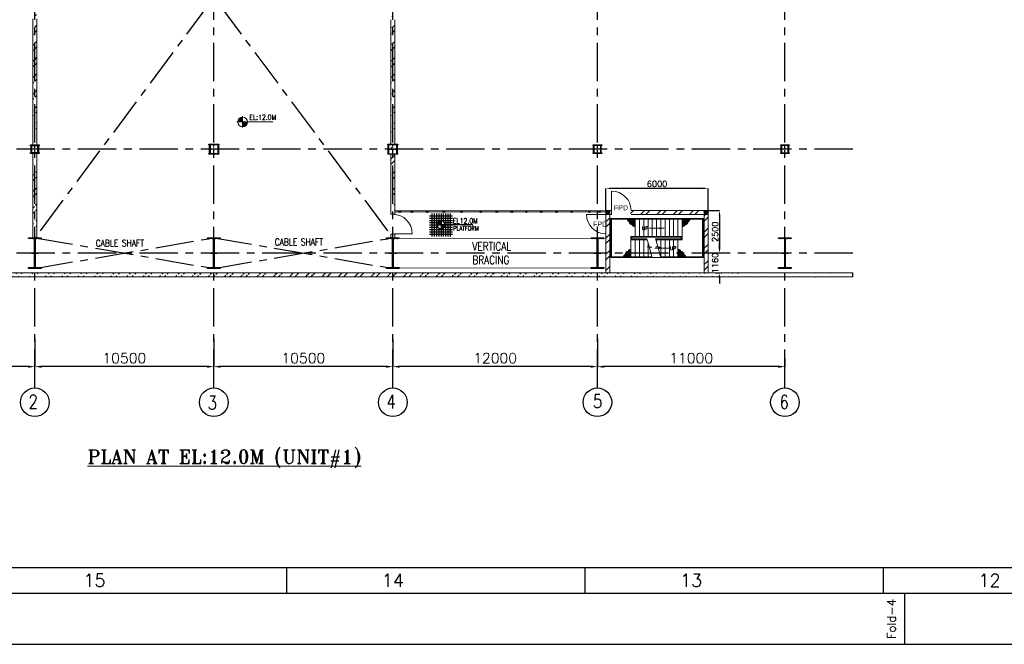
# Model space of a CAD drawing. Header units: inches. Extents: x 0 to 1544102, y 0 to 23144100.
# Tile 2 of 184: x 35337 to 93094, y 0 to 36655. Entities that reach past the tile are written whole.
import ezdxf
from ezdxf.enums import TextEntityAlignment as Align

# ---------------------------------------------------------------- set-up
doc = ezdxf.new("R2010")
doc.units = ezdxf.units.IN
doc.header["$LTSCALE"] = 1800
doc.header["$MEASUREMENT"] = 0
for name, pattern in [('CENTER', [2, 1.25, -0.25, 0.25, -0.25]), ('CENTER2', [1.125, 0.75, -0.125, 0.125, -0.125]), ('HIDDEN', [0.375, 0.25, -0.125])]:
    doc.linetypes.add(name, pattern=pattern)
doc.layers.get('0').update_dxf_attribs({"color": 253})
for name, color, linetype in [('AUX COL', 1, 'Continuous'), ('BRACING', 1, 'HIDDEN'), ('CEN', 2, 'CENTER'), ('COL', 1, 'Continuous'), ('FORMAT', 9, 'Continuous'), ('GRID', 251, 'CENTER'), ('STEEL', 231, 'Continuous')]:
    doc.layers.add(name, color=color, linetype=linetype)
for name, color, linetype, lineweight in [('DIM', 4, 'Continuous', 18), ('STAIR', 2, 'Continuous', 15), ('TEXT', 3, 'Continuous', 18), ('WALL', 6, 'Continuous', 18)]:
    doc.layers.add(name, color=color, linetype=linetype, lineweight=lineweight)
doc.styles.add('HTX11', font='O8111901')
doc.styles.add('ROMANC', font='ROMANC.SHX')
doc.styles.add('ROMANS', font='romans.shx')
doc.styles.add('ROMANT', font='romant')
doc.styles.get("Standard").update_dxf_attribs({"font": 'arial.ttf'})
doc.linetypes.add('FENCELINE1', pattern='A,0.25,-0.1,[133,ltypeshp.shx,S=0.1,R=0,X=-0.1,Y=0],-0.1,1', length=1.45)
doc.dimstyles.new('K2', dxfattribs={"dimtxt": 600, "dimasz": 400, "dimexe": 200, "dimexo": 200, "dimgap": 200, "dimtad": 1, "dimdec": 0, "dimzin": 0, "dimdsep": 46, "dimtxsty": 'ROMANC', "dimcen": 0.09, "dimclrd": 256, "dimclrt": 4, "dimadec": 0, "dimazin": 0, "dimtfac": 1, "dimtdec": 0, "dimtofl": 0, "dimtmove": 1, "dimatfit": 3, "dimfxl": 0.18, "dimtolj": 1, "dimtzin": 0, "dimarcsym": 0})
doc.dimstyles.new('USER175', dxfattribs={"dimscale": 175, "dimtxt": 2, "dimasz": 1.75, "dimexe": 0, "dimexo": 0, "dimgap": 0.5, "dimtad": 1, "dimdec": 0, "dimzin": 0, "dimdsep": 46, "dimtxsty": 'ROMANS', "dimcen": 0, "dimclrd": 4, "dimclre": 4, "dimclrt": 4, "dimadec": 0, "dimazin": 0, "dimtfac": 0.09, "dimtdec": 0, "dimtix": 1, "dimtofl": 0, "dimtmove": 0, "dimatfit": 3, "dimfxl": 1, "dimtolj": 1, "dimtzin": 0, "dimarcsym": 0})

# ---------------------------------------------------------------- blocks, each defined once
blk = doc.blocks.new('SHEET_A0')
at = {"layer": 'FORMAT'}
for p, q in [((24, 18), (1076, 18)), ((204, 12), (204, 18)), ((274, 12), (274, 18)), ((344, 12), (344, 18)), ((12, 12), (1177, 12)), ((349, 0), (349, 12))]:
    blk.add_line(p, q, dxfattribs=at)
blk.add_lwpolyline([(1189, 841), (0, 841), (0, 0), (1189, 0)], close=True, dxfattribs=at)
at = {"layer": 'FORMAT', "style": 'ROMANS'}
for s, p in [('15', (156.34, 13.53)), ('14', (226.34, 13.53)), ('13', (296.34, 13.53)), ('12', (366.34, 13.53))]:
    blk.add_text(s, height=3, dxfattribs=at).set_placement(p)
blk.add_text('Fold-4', height=2, rotation=90, dxfattribs=at).set_placement((346.89, 1.23))
at = {"layer": 'FORMAT', "color": 3, "flags": 13}
for tag, height, rotation, style, p in [('DRGNO', 3.5, 180, 'ROMANT', (99.42, 824.44)), ('FILE_PATH', 2, 90, 'ROMANS', (18.35, 51.64))]:
    blk.add_attdef(tag, text='', height=height, rotation=rotation, dxfattribs=dict(at, style=style)).set_placement(p, align=Align.MIDDLE_LEFT)
for tag, height, style, p in [('DRN', 2, 'ROMANS', (1122.62, 62.51)), ('DESIGN', 2, 'ROMANS', (1122.62, 58.59)), ('CHD', 2, 'ROMANS', (1122.62, 54.43)), ('APPD', 2, 'ROMANS', (1122.62, 50.27)), ('SCALE', 2, 'ROMANS', (1088.44, 28.38)), ('DRGNO', 3.5, 'ROMANT', (1105.05, 23))]:
    blk.add_attdef(tag, text='', height=height, dxfattribs=dict(at, style=style)).set_placement(p, align=Align.MIDDLE_LEFT)
at = {"layer": 'FORMAT', "color": 3, "style": 'ROMANS', "width": 0.8, "flags": 13}
for p in [(1162.9, 62.51), (1162.9, 58.35), (1162.9, 54.19), (1162.9, 50.16)]:
    blk.add_attdef('DATE', text='', height=2, dxfattribs=at).set_placement(p, align=Align.MIDDLE_LEFT)
at = {"layer": 'FORMAT', "color": 3, "style": 'ROMANS', "flags": 13}
for tag, p in [('1', (1119.96, 13.98)), ('REV', (1156.97, 13.98))]:
    blk.add_attdef(tag, p, '', height=2, dxfattribs=at)
blk = doc.blocks.new('A-ROW COLUMN')
at = {"layer": 'COL'}
h = blk.add_hatch(dxfattribs=at)
h.set_pattern_fill('ANSI31', color=256, scale=200, style=0)
h.set_pattern_definition([(45, (165226.353, 18853.894), (-17.67767, 17.67767), [])])
h.paths.add_polyline_path([(180799, 40890), (181539, 40890), (181539, 40840), (180799, 40840)])
h.paths.add_polyline_path([(181153, 42590), (181185, 42590), (181185, 40890), (181153, 40890)])
h.paths.add_polyline_path([(180799, 42640), (181539, 42640), (181539, 42590), (180799, 42590)])
blk.add_line((181169, 40840), (181169, 42640))
at = {"layer": 'CEN'}
for p, q in [((181169, 40840), (181169, 42640)), ((180977, 41740), (181360, 41740))]:
    blk.add_line(p, q, dxfattribs=at)
at = {"layer": 'COL'}
for points in [[(180799, 42640), (181539, 42640), (181539, 42590), (180799, 42590)], [(181153, 42590), (181185, 42590), (181185, 40890), (181153, 40890)], [(180799, 40890), (181539, 40890), (181539, 40840), (180799, 40840)]]:
    blk.add_lwpolyline(points, close=True, dxfattribs=at)
blk = doc.blocks.new('*D358')
at = {"layer": 'DIM', "color": 0, "lineweight": -2, "transparency": 16777216}
for p, q in [((57226, 17920), (57226, 16294)), ((69226, 16776), (69226, 16294))]:
    blk.add_line(p, q, dxfattribs=at)
at = {"layer": 'DIM', "lineweight": -2, "transparency": 16777216}
blk.add_line((68826, 16294), (57626, 16294), dxfattribs=at)
at = {"layer": 'DIM', "transparency": 16777216}
for points in [[(57626, 16361), (57626, 16227), (57226, 16294)], [(68826, 16361), (68826, 16227), (69226, 16294)]]:
    blk.add_solid(points, dxfattribs=at)
at = {"layer": 'DIM', "color": 4, "transparency": 16777216, "insert": (63226, 16794), "char_height": 600, "attachment_point": 5, "style": 'ROMANC'}
blk.add_mtext('\\A1;12000', dxfattribs=at)
blk = doc.blocks.new('*D359')
at = {"layer": 'DIM', "color": 0, "lineweight": -2, "transparency": 16777216}
for p, q in [((36226, 17920), (36226, 16294)), ((46726, 16776), (46726, 16294))]:
    blk.add_line(p, q, dxfattribs=at)
at = {"layer": 'DIM', "lineweight": -2, "transparency": 16777216}
blk.add_line((46326, 16294), (36626, 16294), dxfattribs=at)
at = {"layer": 'DIM', "transparency": 16777216}
for points in [[(36626, 16361), (36626, 16227), (36226, 16294)], [(46326, 16361), (46326, 16227), (46726, 16294)]]:
    blk.add_solid(points, dxfattribs=at)
at = {"layer": 'DIM', "color": 4, "transparency": 16777216, "insert": (41476, 16794), "char_height": 600, "attachment_point": 5, "style": 'ROMANC'}
blk.add_mtext('\\A1;10500', dxfattribs=at)
blk = doc.blocks.new('*D360')
at = {"layer": 'DIM', "color": 0, "lineweight": -2, "transparency": 16777216}
for p, q in [((46726, 17920), (46726, 16294)), ((57226, 16776), (57226, 16294))]:
    blk.add_line(p, q, dxfattribs=at)
at = {"layer": 'DIM', "lineweight": -2, "transparency": 16777216}
blk.add_line((56826, 16294), (47126, 16294), dxfattribs=at)
at = {"layer": 'DIM', "transparency": 16777216}
for points in [[(47126, 16361), (47126, 16227), (46726, 16294)], [(56826, 16361), (56826, 16227), (57226, 16294)]]:
    blk.add_solid(points, dxfattribs=at)
at = {"layer": 'DIM', "color": 4, "transparency": 16777216, "insert": (51976, 16794), "char_height": 600, "attachment_point": 5, "style": 'ROMANC'}
blk.add_mtext('\\A1;10500', dxfattribs=at)
blk = doc.blocks.new('*D361')
at = {"layer": 'DIM', "color": 0, "lineweight": -2, "transparency": 16777216}
for p, q in [((69226, 17920), (69226, 16294)), ((80226, 16776), (80226, 16294))]:
    blk.add_line(p, q, dxfattribs=at)
at = {"layer": 'DIM', "lineweight": -2, "transparency": 16777216}
blk.add_line((79826, 16294), (69626, 16294), dxfattribs=at)
at = {"layer": 'DIM', "transparency": 16777216}
for points in [[(69626, 16361), (69626, 16227), (69226, 16294)], [(79826, 16361), (79826, 16227), (80226, 16294)]]:
    blk.add_solid(points, dxfattribs=at)
at = {"layer": 'DIM', "color": 4, "transparency": 16777216, "insert": (74726, 16794), "char_height": 600, "attachment_point": 5, "style": 'ROMANC'}
blk.add_mtext('\\A1;11000', dxfattribs=at)
blk = doc.blocks.new('*D362')
at = {"layer": 'DIM', "color": 0, "lineweight": -2, "transparency": 16777216}
for p, q in [((24226, 17920), (24226, 16294)), ((36226, 16776), (36226, 16294))]:
    blk.add_line(p, q, dxfattribs=at)
at = {"layer": 'DIM', "lineweight": -2, "transparency": 16777216}
blk.add_line((35826, 16294), (24626, 16294), dxfattribs=at)
at = {"layer": 'DIM', "transparency": 16777216}
for points in [[(24626, 16361), (24626, 16227), (24226, 16294)], [(35826, 16361), (35826, 16227), (36226, 16294)]]:
    blk.add_solid(points, dxfattribs=at)
at = {"layer": 'DIM', "color": 4, "transparency": 16777216, "insert": (30226, 16794), "char_height": 600, "attachment_point": 5, "style": 'ROMANC'}
blk.add_mtext('\\A1;12000', dxfattribs=at)
blk = doc.blocks.new('*D363')
at = {"layer": 'DIM', "color": 4, "lineweight": -2, "transparency": 16777216}
for p, q in [((69726, 25456), (69726, 26756)), ((75419, 26756), (70032, 26756)), ((75726, 25456), (75726, 26756))]:
    blk.add_line(p, q, dxfattribs=at)
at = {"layer": 'DIM', "color": 4, "transparency": 16777216}
for points in [[(70032, 26807), (70032, 26705), (69726, 26756)], [(75419, 26807), (75419, 26705), (75726, 26756)]]:
    blk.add_solid(points, dxfattribs=at)
at = {"layer": 'DIM', "color": 4, "transparency": 16777216, "insert": (72726, 27019), "char_height": 350, "attachment_point": 5, "style": 'ROMANS'}
blk.add_mtext('\\A1;6000', dxfattribs=at)
blk = doc.blocks.new('*D364')
at = {"layer": 'DIM', "color": 4, "lineweight": -2, "transparency": 16777216}
for p, q in [((75428, 25456), (76390, 25456)), ((76390, 25150), (76390, 23262)), ((76730, 22955), (76390, 22955))]:
    blk.add_line(p, q, dxfattribs=at)
at = {"layer": 'DIM', "color": 4, "transparency": 16777216}
for points in [[(76339, 25150), (76441, 25150), (76390, 25456)], [(76339, 23262), (76441, 23262), (76390, 22955)]]:
    blk.add_solid(points, dxfattribs=at)
at = {"layer": 'DIM', "color": 4, "transparency": 16777216, "insert": (76127, 24206), "char_height": 350, "attachment_point": 5, "rotation": 90, "style": 'ROMANS'}
blk.add_mtext('\\A1;2500', dxfattribs=at)
blk = doc.blocks.new('*D365')
at = {"layer": 'DIM', "color": 4, "lineweight": -2, "transparency": 16777216}
for p, q in [((76390, 23262), (76390, 23568)), ((76730, 22955), (76390, 22955)), ((76166, 21795), (76390, 21795)), ((76390, 21489), (76390, 21183))]:
    blk.add_line(p, q, dxfattribs=at)
at = {"layer": 'DIM', "color": 4, "transparency": 16777216}
for points in [[(76339, 23262), (76441, 23262), (76390, 22955)], [(76339, 21489), (76441, 21489), (76390, 21795)]]:
    blk.add_solid(points, dxfattribs=at)
at = {"layer": 'DIM', "color": 4, "transparency": 16777216, "insert": (76127, 22375), "char_height": 350, "attachment_point": 5, "rotation": 90, "style": 'ROMANS'}
blk.add_mtext('\\A1;1160', dxfattribs=at)
blk = doc.blocks.new('A$C23722B17')
at = {"flags": 128}
for points in [[(-533, 658), (-533, -676)], [(-400, 658), (-400, -676)], [(-267, 658), (-267, -676)], [(-267, 658), (-267, -676)], [(-133, 658), (-133, 181)], [(0, 658), (0, -676)], [(0, 658), (0, -676)], [(133, 658), (133, 181)], [(133, 658), (133, 181)], [(267, 658), (267, -676)], [(400, 658), (400, -676)], [(533, 658), (533, -676)], [(-667, 524), (667, 524)], [(-667, 391), (667, 391)], [(-667, 258), (667, 258)], [(-667, 142), (-174, 142)], [(-667, 0), (667, 0)], [(-265, 0), (0, 0)], [(-225, 2), (0, 2)], [(-224, 25), (0, 25)], [(-220, 47), (0, 47)], [(-214, 70), (0, 70)], [(-205, 92), (0, 92)], [(-194, 115), (0, 115)], [(-178, 137), (0, 137)], [(-158, 160), (0, 160)], [(-132, 182), (0, 182)], [(-93, 205), (0, 205)], [(0, 0), (0, 264)], [(1864, 0), (0, 0)], [(0, 0), (0, -261)], [(174, 142), (667, 142)], [(-667, -133), (-181, -133)], [(-667, -276), (667, -276)], [(-667, -409), (667, -409)], [(-667, -542), (667, -542)], [(-133, -181), (-133, -676)], [(225, -2), (0, -2)], [(224, -25), (0, -25)], [(220, -47), (0, -47)], [(214, -70), (0, -70)], [(205, -92), (0, -92)], [(194, -115), (0, -115)], [(178, -137), (0, -137)], [(158, -160), (0, -160)], [(132, -182), (0, -182)], [(93, -205), (0, -205)], [(133, -181), (133, -676)], [(133, -181), (133, -676)], [(181, -133), (667, -133)]]:
    blk.add_lwpolyline(points, dxfattribs=at)
for points in [[(0, 225, 0.414246), (-225, 0)], [(225, 0, 0.414258), (0, 225)], [(0, -225, 0.414246), (225, 0)], [(-225, 0, 0.414221), (0, -225)]]:
    blk.add_lwpolyline(points, format="xyb", dxfattribs=at)
blk = doc.blocks.new('*X7')
at = {"color": 0}
for p, q in [((36080, 29200), (36330, 29200)), ((36081, 29225), (36330, 29225)), ((36085, 29250), (36330, 29250)), ((36092, 29275), (36330, 29275)), ((36102, 29300), (36330, 29300)), ((36115, 29325), (36330, 29325)), ((36132, 29350), (36330, 29350)), ((36154, 29375), (36330, 29375)), ((36183, 29400), (36330, 29400)), ((36226, 29425), (36330, 29425))]:
    blk.add_line(p, q, dxfattribs=at)
blk = doc.blocks.new('LL')
for p, q in [((-1136, 0), (-711, 0)), ((-711, 0), (-711, 423)), ((1493, 0), (-711, 0)), ((-711, 0), (-711, -418))]:
    blk.add_line(p, q)
for start, end in [(90, 180), (180, 270), (0, 90), (270, 0)]:
    blk.add_arc((-711, 0), 360, start, end)
at = {"xscale": 1.439999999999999, "yscale": 1.439999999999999, "zscale": 1.439999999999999}
blk.add_blockref('*X7', (-53026, -42044), dxfattribs=at)
at = {"xscale": 1.439999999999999, "yscale": 1.439999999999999, "zscale": 1.439999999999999, "rotation": 180}
blk.add_blockref('*X7', (51604, 42044), dxfattribs=at)
at = {"flags": 4}
blk.add_attdef('LEVEL', (-222, 154), '', height=432, dxfattribs=at)
blk = doc.blocks.new('STAIR AT A-ROW')
at = {"layer": 'STAIR'}
h = blk.add_hatch(dxfattribs=at)
h.set_pattern_fill('GRATE', color=256, scale=1500, style=0)
h.set_pattern_definition([(180, (288000.703, 26108.18), (0, 46.875), []), (90, (288000.7, 26108.18), (187.5, 1e-14), [])])
h.paths.add_polyline_path([(151469, 57144, -0.269537), (151358, 57284), (151817, 57284), (151817, 56854, -0.388318), (151644, 56956, -0.326637)])
h = blk.add_hatch(dxfattribs=at)
h.set_pattern_fill('GRATE', color=256, scale=1500, style=0)
h.set_pattern_definition([(0, (18383.73, 26108.18), (0, 46.875), []), (90, (18383.73, 26108.18), (-187.5, 1e-14), [])])
h.paths.add_polyline_path([(154915, 57144, 0.269537), (155026, 57284), (154567, 57284), (154567, 56854, 0.388318), (154740, 56956, 0.326637)])
h = blk.add_hatch(dxfattribs=at)
h.set_pattern_fill('GRATE', color=256, scale=1500, style=0)
h.set_pattern_definition([(180, (287750.703, 86259.074), (0, -46.875), []), (270, (287750.7, 86259.07), (187.5, -1e-14), [])])
h.paths.add_polyline_path([(151219, 55223, 0.269537), (151108, 55084), (151567, 55084), (151567, 55513, 0.388318), (151394, 55411, 0.326637)])
h = blk.add_hatch(dxfattribs=at)
h.set_pattern_fill('GRATE', color=256, scale=1500, style=0)
h.set_pattern_definition([(0, (18133.73, 86259.074), (0, -46.875), []), (270, (18133.73, 86259.07), (-187.5, -1e-14), [])])
h.paths.add_polyline_path([(154665, 55223, -0.269537), (154776, 55084), (154317, 55084), (154317, 55513, -0.388318), (154490, 55411, -0.326637)])
for p, q in [((154567, 57284), (150427, 57284)), ((155767, 57284), (154567, 57284)), ((152798, 55084), (150427, 55084)), ((154567, 55084), (153298, 55084)), ((155767, 55084), (154567, 55084))]:
    blk.add_line(p, q, dxfattribs=at)
at = {"layer": 'STAIR', "linetype": 'FENCELINE1', "ltscale": 0.25}
for points in [[(150377, 55034), (150377, 57334), (155817, 57334), (155817, 55034), (154567, 55034), (150377, 55034)], [(152505, 56134), (151617, 56134), (151617, 56234), (154517, 56234), (154517, 56134), (153005, 56134)]]:
    blk.add_lwpolyline(points, dxfattribs=at)
at = {"layer": 'STAIR'}
for points in [[(150427, 57284), (150427, 55084)], [(151817, 57284), (151817, 56284)], [(152067, 57284), (152067, 56284)], [(152317, 57284), (152317, 56284)], [(152567, 57284), (152567, 56284)], [(152817, 57284), (152817, 56284)], [(153067, 57284), (153067, 56284)], [(153317, 57284), (153317, 56284)], [(153567, 57284), (153567, 56284)], [(153817, 57284), (153817, 56284)], [(154067, 57284), (154067, 56284)], [(154317, 57284), (154317, 56284)], [(154567, 57284), (154567, 56084)], [(155767, 57284), (155767, 55084)], [(151567, 56284), (154567, 56284)], [(151567, 56284), (151567, 55084)], [(151567, 56084), (152520, 56084)], [(151817, 55084), (151817, 56084)], [(152067, 55084), (152067, 56084)], [(152317, 55084), (152317, 56084)], [(152798, 55084), (152656, 55610), (152783, 55640), (152515, 55666), (152633, 55698), (152505, 56134)], [(153298, 55084), (153156, 55610), (153283, 55640), (153015, 55666), (153133, 55698), (153005, 56134)], [(153020, 56084), (154567, 56084)], [(153067, 55923), (153067, 56084)], [(153317, 55084), (153317, 56084)], [(153567, 55084), (153567, 56084)], [(153817, 55084), (153817, 56084)], [(154067, 55084), (154067, 56084)], [(154317, 55084), (154317, 56084)], [(152567, 55084), (152567, 55923)], [(153067, 55661), (153067, 55680)]]:
    blk.add_lwpolyline(points, dxfattribs=at)
for centre, radius, start, end in [((151534, 57309), 178, 188.36577, 248.7051), ((154851, 57309), 178, 291.2949, 351.63423), ((151685, 57170), 217, 186.83897, 259.19479), ((151787, 57000), 149, 196.99818, 281.88662), ((154598, 57000), 149, 258.11338, 343.00182), ((154699, 57170), 217, 280.80521, 353.16103), ((151537, 55367), 149, 78.11338, 163.00182), ((154348, 55367), 149, 16.99818, 101.88662), ((151284, 55058), 178, 111.2949, 171.63423), ((151435, 55197), 217, 100.80521, 173.16103), ((154449, 55197), 217, 6.83897, 79.19479), ((154601, 55058), 178, 8.36577, 68.7051)]:
    blk.add_arc(centre, radius, start, end, dxfattribs=at)
at = {"layer": 'TEXT', "style": 'ROMANC'}
for p in [(152214, 56659), (153855, 55487)]:
    blk.add_text('UP', height=200, dxfattribs=at).set_placement(p)
at = {"layer": 'DIM'}
for points in [[(153522, 56756), (152657, 56756)], [(152968, 55584), (153833, 55584)]]:
    blk.add_leader(points, dimstyle='USER175', dxfattribs=at)

msp = doc.modelspace()

# ---------------------------------------------------------------- hatches: boundary and pattern name
h = msp.add_hatch()
h.set_pattern_fill('ANSI32', color=256, scale=1800, style=0)
edge = h.paths.add_edge_path()
edge.add_line((57340.66, 65155.45), (57340.66, 53855.45))
edge.add_line((57110.66, 65155.45), (57110.66, 53855.45))
edge.add_line((57340.66, 52055.45), (57340.66, 43255.45))
edge.add_line((57110.66, 52055.45), (57110.66, 43255.45))
edge.add_line((57340.66, 42655.45), (57340.66, 37255.45))
edge.add_line((57110.66, 42655.45), (57110.66, 37255.45))
edge.add_line((57340.66, 36655.45), (57340.66, 29355.45))
edge.add_line((57110.66, 36655.45), (57110.66, 29355.45))
edge.add_line((57340.66, 28755.45), (57340.66, 25227.97))
edge.add_line((57110.66, 28755.45), (57110.66, 25233.78))
h = msp.add_hatch()
h.set_pattern_fill('ANSI32', color=256, scale=1800, style=0)
edge = h.paths.add_edge_path()
edge.add_line((36340.66, 36705.45), (36340.66, 29305.45))
edge.add_line((36110.66, 36705.45), (36110.66, 29305.45))
edge.add_line((36340.66, 42705.45), (36340.66, 37205.45))
edge.add_line((36110.66, 42705.45), (36110.66, 37205.45))
edge.add_line((36340.66, 52055.45), (36340.66, 43205.45))
edge.add_line((36110.66, 52055.45), (36110.66, 43205.45))
h = msp.add_hatch()
h.set_pattern_fill('ANSI32', color=256, scale=1800, style=0)
edge = h.paths.add_edge_path()
edge.add_line((36340.66, 28805.45), (36340.66, 23855.45))
edge.add_line((36110.66, 28805.45), (36110.66, 23855.45))
h = msp.add_hatch(color=256)
h.dxf.hatch_style = 1
h.paths.add_polyline_path([(57581.69, 25390.79, 1), (57681.69, 25390.79, 1)])
h = msp.add_hatch(color=256)
h.dxf.hatch_style = 1
h.paths.add_polyline_path([(58293.78, 25390.79, 1), (58393.78, 25390.79, 1)])
h = msp.add_hatch(color=256)
h.dxf.hatch_style = 1
h.paths.add_polyline_path([(59194.62, 25390.79, 1), (59294.62, 25390.79, 1)])
h = msp.add_hatch(color=256)
h.dxf.hatch_style = 1
h.paths.add_polyline_path([(60166.21, 25390.79, 1), (60266.21, 25390.79, 1)])
h = msp.add_hatch(color=256)
h.dxf.hatch_style = 1
h.paths.add_polyline_path([(61198.12, 25390.79, 1), (61298.12, 25390.79, 1)])
h = msp.add_hatch(color=256)
h.dxf.hatch_style = 1
h.paths.add_polyline_path([(62325.16, 25390.79, 1), (62425.16, 25390.79, 1)])
h = msp.add_hatch(color=256)
h.dxf.hatch_style = 1
h.paths.add_polyline_path([(63277.32, 25390.79, 1), (63377.32, 25390.79, 1)])
h = msp.add_hatch(color=256)
h.dxf.hatch_style = 1
h.paths.add_polyline_path([(64151.74, 25390.79, 1), (64251.74, 25390.79, 1)])
h = msp.add_hatch(color=256)
h.dxf.hatch_style = 1
h.paths.add_polyline_path([(65006.74, 25390.79, 1), (65106.74, 25390.79, 1)])
h = msp.add_hatch(color=256)
h.dxf.hatch_style = 1
h.paths.add_polyline_path([(65881.17, 25390.79, 1), (65981.17, 25390.79, 1)])
h = msp.add_hatch(color=256)
h.dxf.hatch_style = 1
h.paths.add_polyline_path([(66775.03, 25390.79, 1), (66875.03, 25390.79, 1)])
h = msp.add_hatch(color=256)
h.dxf.hatch_style = 1
h.paths.add_polyline_path([(67668.89, 25390.79, 1), (67768.89, 25390.79, 1)])
h = msp.add_hatch(color=256)
h.dxf.hatch_style = 1
h.paths.add_polyline_path([(68698.78, 25390.79, 1), (68798.78, 25390.79, 1)])
h = msp.add_hatch(color=256)
h.dxf.hatch_style = 1
h.paths.add_polyline_path([(69307.95, 25390.79, 1), (69407.95, 25390.79, 1)])
h = msp.add_hatch()
h.set_pattern_fill('ANSI32', color=256, scale=1800, style=0)
h.set_pattern_definition([(45, (108.2, 1954.5), (-477.297, 477.297), []), (45, (426.4, 1954.5), (-477.297, 477.297), [])])
h.paths.add_polyline_path([(69955.66, 22955.45), (69725.66, 22955.45), (69725.66, 21795.45), (69955.66, 21795.45)])
h.paths.add_polyline_path([(69955.66, 25225.79), (70055.66, 25225.79), (70055.66, 25455.79), (69725.66, 25455.79), (69725.66, 22955.45), (69955.66, 22955.45)])
h = msp.add_hatch()
h.set_pattern_fill('ANSI32', color=256, scale=1800, style=0)
h.set_pattern_definition([(45, (634922, 57637.6), (-477.2971, 477.2971), []), (45, (635240.2, 57637.6), (-477.2971, 477.2971), [])])
h.paths.add_polyline_path([(75725.66, 22955.45), (75495.66, 22955.45), (75495.66, 21795.45), (75725.66, 21795.45)])
h.paths.add_polyline_path([(71168.79, 25455.79), (71168.79, 25225.79), (75495.66, 25225.79), (75495.66, 22955.45), (75725.66, 22955.45), (75725.66, 25455.79)])
h = msp.add_hatch()
h.set_pattern_fill('ANSI32', color=256, scale=1800, style=0)
edge = h.paths.add_edge_path()
edge.add_line((23485.66, 21565.45), (84205.15, 21565.45))
edge.add_line((23715.66, 21795.45), (84205.15, 21795.45))
at = {"layer": 'COL'}
h = msp.add_hatch(dxfattribs=at)
h.set_pattern_fill('ANSI31', color=1, scale=250, angle=90, style=0)
h.set_pattern_definition([(135, (225131.96, -127536.398), (-22.097087, -22.097087), [])])
h.paths.add_polyline_path([(69725.66, 25455.79), (69955.66, 25455.79), (69955.66, 25225.79), (69725.66, 25225.79)])
h = msp.add_hatch(dxfattribs=at)
h.set_pattern_fill('ANSI31', color=1, scale=250, angle=90, style=0)
h.set_pattern_definition([(135, (230901.96, -127536.398), (-22.097087, -22.097087), [])])
h.paths.add_polyline_path([(75495.66, 25455.79), (75725.66, 25455.79), (75725.66, 25225.79), (75495.66, 25225.79)])

# ---------------------------------------------------------------- linework, layer by layer
at = {"color": 2, "linetype": 'CENTER2', "ltscale": 0.15}
for p, q in [((36450.66, 29055.45), (36000.66, 29055.45)), ((36225.66, 28805.45), (36225.66, 29305.45)), ((69450.66, 29055.45), (69000.66, 29055.45)), ((69225.66, 28805.45), (69225.66, 29305.45)), ((80450.66, 29055.45), (80000.66, 29055.45)), ((80225.66, 28805.45), (80225.66, 29305.45))]:
    msp.add_line(p, q, dxfattribs=at)
at = {"color": 2, "linetype": 'CENTER2', "ltscale": 0.25}
for p, q in [((47000.66, 29055.45), (46450.66, 29055.45)), ((46725.66, 28755.45), (46725.66, 29355.45)), ((56950.66, 29055.45), (57500.66, 29055.45)), ((57225.66, 28755.45), (57225.66, 29355.45))]:
    msp.add_line(p, q, dxfattribs=at)
for points in [[(57340.66, 25440.79), (69725.66, 25440.79)], [(84205.15, 21565.45), (84205.15, 21661.28), (84182.15, 21661.28), (84228.15, 21699.62), (84205.15, 21699.62), (84205.15, 21795.45)]]:
    msp.add_lwpolyline(points)
for centre, radius in [((57631.69, 25390.79), 50), ((58343.78, 25390.79), 50), ((59244.62, 25390.79), 50), ((60216.21, 25390.79), 50), ((61248.12, 25390.79), 50), ((62375.16, 25390.79), 50), ((63327.32, 25390.79), 50), ((64201.74, 25390.79), 50), ((65056.74, 25390.79), 50), ((65931.17, 25390.79), 50), ((66825.03, 25390.79), 50), ((67718.89, 25390.79), 50), ((68748.78, 25390.79), 50), ((69357.95, 25390.79), 50), ((36225.66, 14204.35), 840.34), ((36225.66, 14204.35), 840.34), ((46725.66, 14204.35), 840.34), ((46725.66, 14204.35), 840.34), ((57225.66, 14204.35), 840.34), ((57225.66, 14204.35), 840.34), ((69225.66, 14204.35), 840.34), ((69225.66, 14204.35), 840.34), ((80225.66, 14204.35), 840.34), ((80225.66, 14204.35), 840.34)]:
    msp.add_circle(centre, radius)
at = {"layer": 'AUX COL'}
for p, q in [((36000.66, 28855.45), (36000.66, 29255.45)), ((36040.66, 28855.45), (36040.66, 29255.45)), ((36410.66, 28855.45), (36410.66, 29255.45)), ((36450.66, 28855.45), (36450.66, 29255.45)), ((46450.66, 29305.45), (46450.66, 28805.45)), ((46500.66, 29305.45), (46500.66, 28805.45)), ((46950.66, 29305.45), (46950.66, 28805.45)), ((47000.66, 29305.45), (47000.66, 28805.45)), ((56950.66, 28791.45), (56950.66, 29319.45)), ((56986.66, 28791.45), (56986.66, 29319.45)), ((57464.66, 28791.45), (57464.66, 29319.45)), ((57500.66, 28791.45), (57500.66, 29319.45)), ((69000.66, 28841.45), (69000.66, 29269.45)), ((69028.66, 28841.45), (69028.66, 29269.45)), ((69422.66, 28841.45), (69422.66, 29269.45)), ((69450.66, 28841.45), (69450.66, 29269.45)), ((80000.66, 28845.45), (80000.66, 29265.45)), ((80040.66, 28845.45), (80040.66, 29265.45)), ((80410.66, 28845.45), (80410.66, 29265.45)), ((80450.66, 28845.45), (80450.66, 29265.45))]:
    msp.add_line(p, q, dxfattribs=at)
for points in [[(35975.66, 29305.45), (36475.66, 29305.45), (36475.66, 29255.45), (35975.66, 29255.45)], [(46425.66, 29355.45), (47025.66, 29355.45), (47025.66, 29305.45), (46425.66, 29305.45)], [(56925.66, 29355.45), (57525.66, 29355.45), (57525.66, 29319.45), (56925.66, 29319.45)], [(68975.66, 29305.45), (69475.66, 29305.45), (69475.66, 29269.45), (68975.66, 29269.45)], [(79975.66, 29305.45), (80475.66, 29305.45), (80475.66, 29265.45), (79975.66, 29265.45)], [(35975.66, 28855.45), (36475.66, 28855.45), (36475.66, 28805.45), (35975.66, 28805.45)], [(46425.66, 28805.45), (47025.66, 28805.45), (47025.66, 28755.45), (46425.66, 28755.45)], [(56925.66, 28791.45), (57525.66, 28791.45), (57525.66, 28755.45), (56925.66, 28755.45)], [(68975.66, 28841.45), (69475.66, 28841.45), (69475.66, 28805.45), (68975.66, 28805.45)], [(79975.66, 28845.45), (80475.66, 28845.45), (80475.66, 28805.45), (79975.66, 28805.45)]]:
    msp.add_lwpolyline(points, close=True, dxfattribs=at)
at = {"layer": 'BRACING', "const_width": 40}
for points in [[(57595.66, 23830.45), (68855.66, 23830.45)], [(57595.66, 22080.45), (68855.66, 22080.45)]]:
    msp.add_lwpolyline(points, dxfattribs=at)
at = {"layer": 'CEN'}
for p, q in [((57225.66, 52055.45), (36225.66, 23855.45)), ((36225.66, 52055.45), (57225.66, 23855.45)), ((36225.66, 22055.45), (46725.66, 23855.45)), ((36225.66, 23855.45), (46725.66, 22055.45)), ((46725.66, 22055.45), (57225.66, 23855.45)), ((46725.66, 23855.45), (57225.66, 22055.45))]:
    msp.add_line(p, q, dxfattribs=at)
at = {"layer": 'GRID'}
for p, q in [((69225.66, 15044.69), (69225.66, 69455.45)), ((80225.66, 15044.69), (80225.66, 69455.45)), ((36225.66, 15044.69), (36225.66, 68955.45)), ((46725.66, 15044.69), (46725.66, 68955.45)), ((57225.66, 15044.69), (57225.66, 68955.45)), ((84205.15, 29055.45), (22225.66, 29055.45)), ((84205.15, 22955.45), (17425.66, 22955.45))]:
    msp.add_line(p, q, dxfattribs=at)
at = {"layer": 'STEEL', "const_width": 15}
for points in [[(69725.66, 25340.79), (57340.66, 25340.79)], [(57225.66, 23840.79), (69725.66, 23840.79)]]:
    msp.add_lwpolyline(points, dxfattribs=at)
at = {"layer": 'WALL'}
for p, q in [((36110.66, 36705.45), (36110.66, 29305.45)), ((36340.66, 36705.45), (36340.66, 29305.45)), ((57110.66, 36655.45), (57110.66, 29355.45)), ((57340.66, 36655.45), (57340.66, 29355.45)), ((36110.66, 28805.45), (36110.66, 23855.45)), ((36340.66, 28805.45), (36340.66, 23855.45)), ((57110.66, 28755.45), (57110.66, 25233.78)), ((57340.66, 28755.45), (57340.66, 25227.97)), ((70055.66, 25225.79), (70055.66, 26597.53)), ((70055.66, 25455.79), (69725.66, 25455.79)), ((69725.66, 21795.45), (69725.66, 25455.79)), ((69725.66, 25225.79), (69725.66, 25455.79)), ((69725.66, 25455.79), (70055.66, 25455.79)), ((69955.66, 21795.45), (69955.66, 25455.79)), ((69955.66, 25225.79), (69955.66, 25455.79)), ((75725.66, 25455.79), (71197.4, 25455.79)), ((75495.66, 25225.79), (75495.66, 25455.79)), ((75725.66, 21795.45), (75725.66, 25455.79)), ((75725.66, 25225.79), (75725.66, 25455.79)), ((57110.66, 25233.78), (57340.66, 25233.78)), ((70055.66, 25225.79), (69955.66, 25225.79)), ((69955.66, 25225.79), (70055.66, 25225.79)), ((75495.66, 25225.79), (71197.4, 25225.79)), ((75495.66, 21795.45), (75495.66, 25225.79)), ((57110.66, 24061.1), (57110.66, 23855.45)), ((57340.66, 24061.1), (57110.66, 24061.1)), ((57340.66, 24092.04), (57340.66, 23855.45)), ((23485.66, 21565.45), (84205.15, 21565.45)), ((23715.66, 21795.45), (84205.15, 21795.45))]:
    msp.add_line(p, q, dxfattribs=at)
at = {"layer": 'WALL', "flags": 128}
for points in [[(71197.4, 25455.79, 0.414209), (70055.66, 26597.53)], [(57225.66, 25233.78, -0.414209), (58367.4, 24092.04)], [(69725.66, 24084.05, -0.414209), (68583.91, 25225.79)]]:
    msp.add_lwpolyline(points, format="xyb", dxfattribs=at)
for points in [[(69955.66, 25225.79), (68583.91, 25225.79)], [(57340.66, 24092.04), (58367.4, 24092.04)]]:
    msp.add_lwpolyline(points, dxfattribs=at)

# ---------------------------------------------------------------- block references
at = {"color": 161, "linetype": 'ByBlock', "xscale": 250, "yscale": 250, "zscale": 250}
msp.add_blockref('SHEET_A0', (0, 0), dxfattribs=at)
at = {"layer": 'COL'}
for p in [(-144942.87, -18784.3), (-134442.87, -18784.3), (-123942.87, -18784.3), (-111942.87, -18784.3), (-100942.87, -18784.3)]:
    msp.add_blockref('A-ROW COLUMN', p, dxfattribs=at)
at = {"layer": 'STAIR'}
msp.add_blockref('STAIR AT A-ROW', (-80371.56, -32342.84), dxfattribs=at)
at = {"layer": 'STEEL'}
msp.add_blockref('A$C23722B17', (60050.95, 24617.06), dxfattribs=at)
at = {"layer": 'TEXT'}
ref = msp.add_blockref('LL', (48983.99, 30656.21), dxfattribs=dict(at, xscale=0.8, yscale=0.8, zscale=0.8))
ref.add_attrib('LEVEL', 'EL:12.0M', (48806.6, 30779.55), dxfattribs={"layer": '0', "height": 300, "style": 'ROMANS', "width": 0.75, "flags": 4})

# ---------------------------------------------------------------- texts
at = {"layer": 'STAIR', "linetype": 'Continuous', "style": 'HTX11'}
for p in [(70193.19, 25469.88), (68965.78, 24508.23)]:
    msp.add_text('FPD', height=300, dxfattribs=at).set_placement(p)
at = {"layer": 'TEXT'}
for s, height, style, width, p in [('EL12.0M', 300, 'ROMANS', 0.75, (60742.94, 24699.41)), ('PLATFORM', 250, 'ROMANS', 0.8, (60765.85, 24288.15)), ('CABLE SHAFT', 400, 'ROMANS', 0.8, (39799.03, 23342.72)), ('CABLE SHAFT', 400, 'ROMANS', 0.8, (50299.03, 23408.9)), ('2', 800, 'ROMANC', 0.8, (35858.86, 13845)), ('3', 800, 'ROMANC', 0.8, (46363.74, 13777.07)), ('4', 800, 'ROMANC', 0.8, (56856.59, 13837.35)), ('5', 800, 'ROMANC', 0.8, (68960.42, 13869.06)), ('6', 800, 'ROMANC', 0.8, (79907.32, 13817.38))]:
    msp.add_text(s, height=height, dxfattribs=dict(at, style=style, width=width)).set_placement(p)
at = {"layer": 'TEXT', "style": 'ROMANT'}
msp.add_text('%%UPLAN AT EL:12.0M (UNIT#1)', height=800, dxfattribs=at).set_placement((39318.54, 10616.79))
at = {"layer": 'TEXT', "insert": (61889.83, 23595.45), "char_height": 480, "width": 2515.419, "attachment_point": 1, "style": 'ROMANS'}
msp.add_mtext('{\\W0.8;VERTICAL BRACING}', dxfattribs=at)

# ---------------------------------------------------------------- dimensions: what is measured, and where the dimension line sits
at = {"layer": 'DIM'}
dim = msp.add_linear_dim(base=(69725.66, 26756.03), p1=(75725.66, 25455.79), p2=(69725.66, 25455.79), dimstyle='USER175', dxfattribs=at)
dim.commit()
dim.dimension.update_dxf_attribs({"geometry": '*D363', "text_midpoint": (72725.66, 27018.53)})
for base, p1, p2, picture, middle in [((76389.98, 22955.45), (75428.13, 25455.79), (76729.68, 22955.45), '*D364', (76127.48, 24205.62)), ((76389.98, 21795.45), (76729.68, 22955.45), (76165.8, 21795.45), '*D365', (76127.48, 22375.45))]:
    dim = msp.add_linear_dim(base=base, p1=p1, p2=p2, angle=90, dimstyle='USER175', dxfattribs=at)
    dim.commit()
    dim.dimension.update_dxf_attribs({"geometry": picture, "text_midpoint": middle})
for base, p1, p2, picture, middle in [((24225.66, 16293.99), (36225.66, 16775.66), (24225.66, 17919.56), '*D362', (30225.66, 16793.99)), ((36225.66, 16293.99), (46725.66, 16775.66), (36225.66, 17919.56), '*D359', (41475.66, 16793.99)), ((46725.66, 16293.99), (57225.66, 16775.66), (46725.66, 17919.56), '*D360', (51975.66, 16793.99)), ((57225.66, 16293.99), (69225.66, 16775.66), (57225.66, 17919.56), '*D358', (63225.66, 16793.99)), ((69225.66, 16293.99), (80225.66, 16775.66), (69225.66, 17919.56), '*D361', (74725.66, 16793.99))]:
    dim = msp.add_linear_dim(base=base, p1=p1, p2=p2, angle=180, dimstyle='K2', override={"dimexe": 0, "dimexo": 0}, dxfattribs=at)
    dim.commit()
    dim.dimension.update_dxf_attribs({"geometry": picture, "text_midpoint": middle})

doc.saveas('drawing.dxf')
